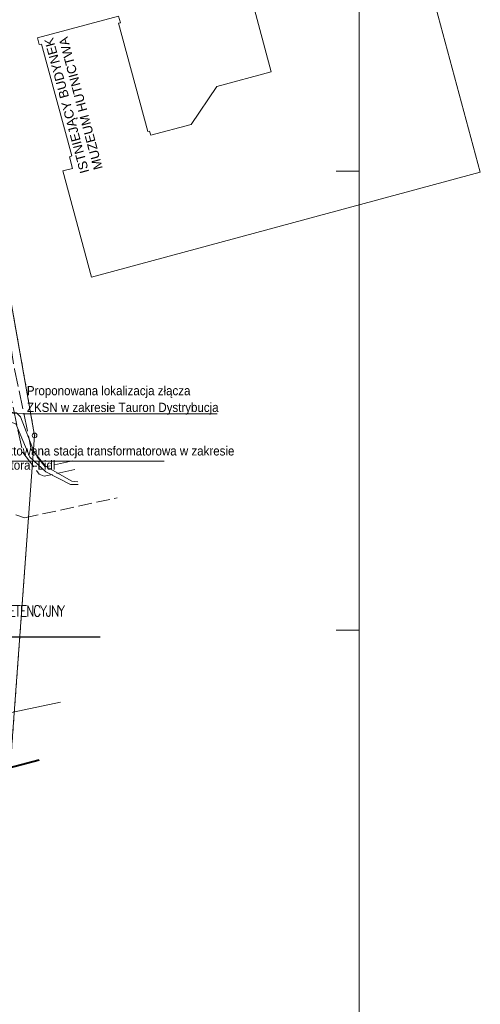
# Model space of a CAD drawing. Header units: metres. Extents: x 6567444 to 13135881, y 5574237 to 11149086.
# Tile 121 of 191: x 6567963 to 6568013, y 5574359 to 5574467. Entities that reach past the tile are written whole.
import ezdxf
from ezdxf import colors
from ezdxf.entities.mleader import LeaderData, LeaderLine
from ezdxf.math import Vec2, Vec3

# ---------------------------------------------------------------- set-up
doc = ezdxf.new("R2010")
doc.units = ezdxf.units.M
for name, pattern in [('L_0_03', [1, 0.5, -0.5]), ('L_0_06', [2, 1.5, -0.5]), ('L_2_50', [2.5, 2, -0.5])]:
    doc.linetypes.add(name, pattern=pattern)
for name, color, linetype, lineweight in [('_TB_KAN_D_Opis_Studnie', 7, 'Continuous', 30), ('EGB_DzialkaEwidencyjna', 7, 'Continuous', 18), ('EGB_Klasouzytek', 92, 'Continuous', 18), ('EGB_KonturUzytkuGruntowego', 92, 'Continuous', 18), ('EGB_PunktGraniczny', 7, 'Continuous', 18), ('GES_PrzewodElektroenergetyczny', 1, 'Continuous', 18), ('GES_PrzewodElektroenergetyczny_Projektowany', 7, 'Continuous', 18), ('GES_PrzewodWodociagowy', 5, 'Continuous', 18), ('GES_PrzewodWodociagowy_Projektowany', 7, 'Continuous', 18), ('MP_LINIE_REGULAC', 135, 'Continuous', 40), ('PARRA', 7, 'Continuous', 13), ('PARSI', 7, 'Continuous', 20)]:
    doc.layers.add(name, color=color, linetype=linetype, lineweight=lineweight)
doc.layers.add('FORMA - Arch 01 - 820-G Rysunki Obrazki', color=7, linetype='Continuous')
doc.layers.add('FORMA - Arch 01 - PZT 2 Budynki', color=7, linetype='Continuous')
doc.styles.add('ROMANS', font='romans.shx', dxfattribs={"width": 0.9})
doc.styles.add('STYL_AUTOMATYCZNY_3', font='arial.ttf')
doc.styles.add('STYL_AUTOMATYCZNY_4', font='arial.ttf', dxfattribs={"width": 0.7})

# ---------------------------------------------------------------- blocks, each defined once
blk = doc.blocks.new('L_0_02_2')
at = {"color": 0}
blk.add_point((0, 0), dxfattribs=at)
blk = doc.blocks.new('L_0_02_1')
at = {"color": 0}
blk.add_point((0, 0), dxfattribs=at)
blk = doc.blocks.new('EGPG_S')
at = {"color": 0, "linetype": 'Continuous', "lineweight": 18}
blk.add_circle((0, 0), 0.5, dxfattribs=at)
blk = doc.blocks.new('mzsk_3')
at = {"layer": 'PARSI', "color": 0}
for p, q in [((-5, 0), (5, 0)), ((0, -5), (0, 0))]:
    blk.add_line(p, q, dxfattribs=at)
blk = doc.blocks.new('_MDCP')
at = {"layer": 'EGB_DzialkaEwidencyjna', "linetype": 'CONTINUOUS', "lineweight": 18}
for p, q in [((6567870.09, 5574563.29), (6567937.22, 5574576.21)), ((6567937.22, 5574576.21), (6567953.2, 5574485.85)), ((6567921.55, 5574569.11), (6567849.51, 5574552.26)), ((6567946.41, 5574443.1), (6567921.55, 5574569.11)), ((6567848.19, 5574557.83), (6567870.09, 5574563.29)), ((6567849.51, 5574552.26), (6567848.19, 5574557.83)), ((6567953.2, 5574485.85), (6567954.34, 5574479.4)), ((6567954.34, 5574479.4), (6567964.63, 5574421.22)), ((6567945.87, 5574426.93), (6567946.41, 5574443.1)), ((6567941.78, 5574411.28), (6567945.87, 5574426.93)), ((6567964.63, 5574421.22), (6567961.98, 5574385.01)), ((6567926.87, 5574389.48), (6567941.78, 5574411.28)), ((6567903.73, 5574376.76), (6567926.87, 5574389.48)), ((6567961.98, 5574385.01), (6567940.38, 5574379.35)), ((6567940.38, 5574379.35), (6567927.03, 5574350.99)), ((6567864.17, 5574367.81), (6567903.73, 5574376.76)), ((6567869.98, 5574345.11), (6567864.17, 5574367.81)), ((6567921.32, 5574359.06), (6567869.98, 5574345.11)), ((6567923.46, 5574348.63), (6567921.32, 5574359.06)), ((6567927.03, 5574350.99), (6567923.46, 5574348.63))]:
    blk.add_line(p, q, dxfattribs=at)
at = {"layer": 'EGB_Klasouzytek', "lineweight": 18}
blk.add_lwpolyline([(6567937.22, 5574576.21), (6567953.2, 5574485.85), (6567954.34, 5574479.4), (6567964.63, 5574421.22), (6567961.98, 5574385.01), (6567940.38, 5574379.35), (6567928.59, 5574354.31)], dxfattribs=at)
at = {"layer": 'EGB_KonturUzytkuGruntowego', "linetype": 'L_0_03', "lineweight": 18}
blk.add_lwpolyline([(6567953.2, 5574485.85), (6567954.34, 5574479.4), (6567964.63, 5574421.22), (6567961.98, 5574385.01), (6567940.38, 5574379.35), (6567928.59, 5574354.31)], dxfattribs=at)
at = {"layer": 'EGB_PunktGraniczny'}
blk.add_point((6567964.63, 5574421.22), dxfattribs=at)
at = {"layer": 'GES_PrzewodElektroenergetyczny', "color": 1, "linetype": 'Continuous', "lineweight": 18, "flags": 128}
for points in [[(6567942.59, 5574466.75), (6567944.04, 5574458.24), (6567944.13, 5574448.81), (6567945.21, 5574439.11), (6567943.97, 5574427.6), (6567944.12, 5574426.81), (6567944.92, 5574426.22), (6567949.59, 5574425.14), (6567955.44, 5574423.9), (6567962.16, 5574422.63), (6567962.58, 5574422.47), (6567964.12, 5574418.85), (6567965.84, 5574417.26), (6567968.53, 5574415.86), (6567969.37, 5574415.86)], [(6567942.93, 5574466.81), (6567944.53, 5574458.29), (6567944.75, 5574448.65), (6567945.61, 5574438.89), (6567944.63, 5574427.54), (6567944.79, 5574427.14), (6567945.17, 5574426.84), (6567949.72, 5574425.88), (6567955.66, 5574424.64), (6567962.67, 5574423.67), (6567963.11, 5574423.25), (6567964.6, 5574419.39), (6567965.83, 5574417.86), (6567968.68, 5574416.23), (6567969.34, 5574416.15)]]:
    blk.add_lwpolyline(points, dxfattribs=at)
at = {"layer": 'GES_PrzewodElektroenergetyczny_Projektowany', "color": 1, "linetype": 'L_2_50', "lineweight": 18, "flags": 128}
for points in [[(6567968.76, 5574418.45), (6567965.79, 5574417.79), (6567964.27, 5574419.68), (6567962.44, 5574428.42), (6567960.93, 5574438.38), (6567955.79, 5574440.83), (6567943.74, 5574448.88), (6567937.06, 5574453.29), (6567929.24, 5574458.21), (6567924.3, 5574460.74), (6567918.6, 5574463.02), (6567911.38, 5574464.92), (6567904.64, 5574465.78), (6567895.74, 5574466.36), (6567887.79, 5574468.95), (6567886.28, 5574470.19), (6567885.36, 5574472.78), (6567880.93, 5574493.14), (6567879.02, 5574496.44), (6567878.44, 5574499.11), (6567874.34, 5574499.27), (6567872.91, 5574505.88), (6567870.57, 5574509.67), (6567868.3, 5574511.33), (6567862.17, 5574511.91), (6567852.99, 5574510.77), (6567850.2, 5574522.02), (6567848.1, 5574529.5), (6567843.15, 5574549.06), (6567840.3, 5574561.68)], [(6567969.01, 5574417.51), (6567965.67, 5574416.77), (6567965.14, 5574416.99), (6567963.34, 5574419.37), (6567961.4, 5574428.41), (6567959.84, 5574437.72), (6567955.49, 5574439.69), (6567949.59, 5574443.71), (6567943.22, 5574448.01), (6567937.35, 5574451.78), (6567931.45, 5574455.55), (6567928.35, 5574457.37), (6567924.26, 5574459.57), (6567918.18, 5574462.06), (6567911.49, 5574463.84), (6567904.66, 5574464.62), (6567895.69, 5574465.12), (6567890.71, 5574466.83), (6567887.51, 5574467.83), (6567885.41, 5574469.36), (6567884.06, 5574472.66), (6567883.63, 5574475.08), (6567882.17, 5574482.2), (6567880, 5574492.12), (6567879.79, 5574492.84), (6567878.12, 5574495.65), (6567877.61, 5574498.03), (6567873.8, 5574498.12), (6567873.49, 5574498.53), (6567871.96, 5574505.18), (6567869.85, 5574508.83), (6567867.82, 5574510.34), (6567862.14, 5574510.87), (6567852.52, 5574509.78), (6567850.71, 5574516.69), (6567849.13, 5574522.55)]]:
    blk.add_lwpolyline(points, dxfattribs=at)
at = {"layer": 'GES_PrzewodWodociagowy', "color": 5, "linetype": 'Continuous', "lineweight": 18}
blk.add_lwpolyline([(6567931.67, 5574356.16), (6567925.94, 5574383.41), (6567967.47, 5574392.17)], dxfattribs=at)
at = {"layer": 'GES_PrzewodWodociagowy_Projektowany', "color": 5, "linetype": 'L_0_06', "lineweight": 18}
blk.add_lwpolyline([(6567946.47, 5574418.03), (6567958.77, 5574413.8), (6567963.54, 5574412.24), (6567973.63, 5574414.42)], dxfattribs=at)
at = {"layer": 'MP_LINIE_REGULAC', "linetype": 'Continuous'}
blk.add_lwpolyline([(6567928.45, 5574354.23), (6567940.32, 5574379.34), (6567965.14, 5574385.87)], dxfattribs=at)
at = {"layer": 'PARRA'}
blk.add_lwpolyline([(6567600, 5574250), (6567600, 5574500), (6568000, 5574500), (6568000, 5574250)], close=True, dxfattribs=at)
at = {"layer": 'EGB_DzialkaEwidencyjna', "linetype": 'Continuous', "xscale": 0.5, "yscale": 0.5, "zscale": 0.5}
for name, rotation in [('L_0_02_2', 100.03), ('L_0_02_1', 265.81)]:
    blk.add_blockref(name, (6567964.63, 5574421.22), dxfattribs=dict(at, rotation=rotation))
at = {"layer": 'EGB_PunktGraniczny', "linetype": 'Continuous', "xscale": 0.5, "yscale": 0.5, "zscale": 0.5}
blk.add_blockref('EGPG_S', (6567964.63, 5574421.22), dxfattribs=at)
at = {"layer": 'PARSI', "xscale": 0.5, "yscale": 0.5, "zscale": 0.5, "rotation": 270.0000000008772}
for p in [(6568000, 5574450), (6568000, 5574400)]:
    blk.add_blockref('mzsk_3', p, dxfattribs=at)
blk = doc.blocks.new('PR1183 Chorzów Metalowców V09_TT')
at = {"layer": 'FORMA - Arch 01 - 820-G Rysunki Obrazki', "color": 7, "linetype": 'Continuous', "lineweight": 13}
for p, q in [((6567944.87, 5574423.61), (6567963.34, 5574422.33)), ((6567963.34, 5574422.33), (6567963.7, 5574422.33)), ((6567963.7, 5574422.33), (6567984.52, 5574422.33)), ((6567957.57, 5574417.17), (6567978.75, 5574417.17))]:
    blk.add_line(p, q, dxfattribs=at)
at = {"layer": 'FORMA - Arch 01 - 820-G Rysunki Obrazki', "color": 7, "linetype": 'Continuous', "lineweight": 18, "flags": 128}
blk.add_lwpolyline([(6567968.77, 5574449.05), (6567967.71, 5574448.77), (6567970.83, 5574437.22), (6568013.19, 5574448.64), (6568006.82, 5574472.28), (6567988.33, 5574467.29), (6567990.41, 5574459.58), (6567984.5, 5574457.99), (6567981.7, 5574453.85), (6567977.28, 5574452.66), (6567977.16, 5574453.12), (6567976.97, 5574453.07), (6567973.78, 5574464.86), (6567973.98, 5574464.91), (6567973.78, 5574465.65), (6567964.93, 5574463.27), (6567965.13, 5574462.54), (6567965.38, 5574462.6), (6567968.7, 5574450.41), (6567968.42, 5574450.33)], close=True, dxfattribs=at)
at = {"layer": 'FORMA - Arch 01 - 820-G Rysunki Obrazki', "color": 7, "linetype": 'Continuous', "lineweight": 13, "char_height": 1, "attachment_point": 7, "rotation": 0, "style": 'STYL_AUTOMATYCZNY_4'}
for s, insert in [('\\A1;{\\pql;\\fArial|b0|i0|c238|p0;\\W0.900000;Proponowana lokalizacja złącza}', (6567963.79, 5574424.04)), ('\\A1;{\\pql;\\fArial|b0|i0|c238|p0;\\W0.900000;ZKSN w zakresie Tauron Dystrybucja}', (6567963.79, 5574422.22)), ('\\A1;{\\pql;\\fArial|b0|i0|c238|p0;\\W0.900000; }', (6567984.14, 5574422.51)), ('\\A1;{\\pql;\\fArial|b0|i0|c238|p0;\\W0.900000;Projektowana stacja transformatorowa w zakresie}', (6567958.73, 5574417.48)), ('\\A1;{\\pql;\\fArial|b0|i0|c238|p0;\\W0.900000;Inwestora -Lidl}', (6567958.73, 5574416.22)), ('\\A1;{\\pql;\\fArial|b0|i0|c238|p0;\\W0.900000; }', (6567985.9, 5574417.76))]:
    blk.add_mtext(s, dxfattribs=dict(at, insert=insert))
at = {"layer": 'FORMA - Arch 01 - PZT 2 Budynki', "color": 7, "linetype": 'Continuous', "lineweight": 25, "insert": (6567970.85, 5574448.74), "char_height": 1, "attachment_point": 4, "rotation": 105.0121, "line_spacing_factor": 0.923867, "style": 'STYL_AUTOMATYCZNY_3'}
blk.add_mtext('\\A1;{\\pql;\\fArial|b0|i0|c238|p0;\\W1.000000;ISTNIEJĄCY BUDYNEK \\P\\pql;\\fArial|b0|i0|c238|p0;\\W1.000000;MUZEUM HUTNICTWA}', dxfattribs=at)
blk = doc.blocks.new('GE.I.6640.1.468.2024_MDCP_dodatkowe pomiary_12.03.2026')
at = {"layer": 'EGB_DzialkaEwidencyjna', "linetype": 'CONTINUOUS', "lineweight": 18}
for p, q in [((6567870.09, 5574563.29), (6567937.22, 5574576.21)), ((6567937.22, 5574576.21), (6567953.2, 5574485.85)), ((6567921.55, 5574569.11), (6567849.51, 5574552.26)), ((6567946.41, 5574443.1), (6567921.55, 5574569.11)), ((6567848.19, 5574557.83), (6567870.09, 5574563.29)), ((6567849.51, 5574552.26), (6567848.19, 5574557.83)), ((6567953.2, 5574485.85), (6567954.34, 5574479.4)), ((6567954.34, 5574479.4), (6567964.63, 5574421.22)), ((6567945.87, 5574426.93), (6567946.41, 5574443.1)), ((6567941.78, 5574411.28), (6567945.87, 5574426.93)), ((6567964.63, 5574421.22), (6567961.98, 5574385.01)), ((6567926.87, 5574389.48), (6567941.78, 5574411.28)), ((6567903.73, 5574376.76), (6567926.87, 5574389.48)), ((6567961.98, 5574385.01), (6567940.38, 5574379.35)), ((6567940.38, 5574379.35), (6567927.03, 5574350.99)), ((6567864.17, 5574367.81), (6567903.73, 5574376.76)), ((6567869.98, 5574345.11), (6567864.17, 5574367.81)), ((6567921.32, 5574359.06), (6567869.98, 5574345.11)), ((6567923.46, 5574348.63), (6567921.32, 5574359.06)), ((6567927.03, 5574350.99), (6567923.46, 5574348.63))]:
    blk.add_line(p, q, dxfattribs=at)
at = {"layer": 'EGB_Klasouzytek', "lineweight": 18}
blk.add_lwpolyline([(6567937.22, 5574576.21), (6567953.2, 5574485.85), (6567954.34, 5574479.4), (6567964.63, 5574421.22), (6567961.98, 5574385.01), (6567940.38, 5574379.35), (6567928.59, 5574354.31)], dxfattribs=at)
at = {"layer": 'EGB_KonturUzytkuGruntowego', "linetype": 'L_0_03', "lineweight": 18}
blk.add_lwpolyline([(6567953.2, 5574485.85), (6567954.34, 5574479.4), (6567964.63, 5574421.22), (6567961.98, 5574385.01), (6567940.38, 5574379.35), (6567928.59, 5574354.31)], dxfattribs=at)
at = {"layer": 'EGB_PunktGraniczny'}
blk.add_point((6567964.63, 5574421.22), dxfattribs=at)
at = {"layer": 'GES_PrzewodElektroenergetyczny', "color": 1, "linetype": 'Continuous', "lineweight": 18, "flags": 128}
for points in [[(6567942.59, 5574466.75), (6567944.04, 5574458.24), (6567944.13, 5574448.81), (6567945.21, 5574439.11), (6567943.97, 5574427.6), (6567944.12, 5574426.81), (6567944.92, 5574426.22), (6567949.59, 5574425.14), (6567955.44, 5574423.9), (6567962.16, 5574422.63), (6567962.58, 5574422.47), (6567964.12, 5574418.85), (6567965.84, 5574417.26), (6567968.53, 5574415.86), (6567969.37, 5574415.86)], [(6567942.93, 5574466.81), (6567944.53, 5574458.29), (6567944.75, 5574448.65), (6567945.61, 5574438.89), (6567944.63, 5574427.54), (6567944.79, 5574427.14), (6567945.17, 5574426.84), (6567949.72, 5574425.88), (6567955.66, 5574424.64), (6567962.67, 5574423.67), (6567963.11, 5574423.25), (6567964.6, 5574419.39), (6567965.83, 5574417.86), (6567968.68, 5574416.23), (6567969.34, 5574416.15)]]:
    blk.add_lwpolyline(points, dxfattribs=at)
at = {"layer": 'GES_PrzewodElektroenergetyczny_Projektowany', "color": 1, "linetype": 'L_2_50', "lineweight": 18, "flags": 128}
for points in [[(6567968.76, 5574418.45), (6567965.79, 5574417.79), (6567964.27, 5574419.68), (6567962.44, 5574428.42), (6567960.93, 5574438.38), (6567955.79, 5574440.83), (6567943.74, 5574448.88), (6567937.06, 5574453.29), (6567929.24, 5574458.21), (6567924.3, 5574460.74), (6567918.6, 5574463.02), (6567911.38, 5574464.92), (6567904.64, 5574465.78), (6567895.74, 5574466.36), (6567887.79, 5574468.95), (6567886.28, 5574470.19), (6567885.36, 5574472.78), (6567880.93, 5574493.14), (6567879.02, 5574496.44), (6567878.44, 5574499.11), (6567874.34, 5574499.27), (6567872.91, 5574505.88), (6567870.57, 5574509.67), (6567868.3, 5574511.33), (6567862.17, 5574511.91), (6567852.99, 5574510.77), (6567850.2, 5574522.02), (6567848.1, 5574529.5), (6567843.15, 5574549.06), (6567840.3, 5574561.68)], [(6567969.01, 5574417.51), (6567965.67, 5574416.77), (6567965.14, 5574416.99), (6567963.34, 5574419.37), (6567961.4, 5574428.41), (6567959.84, 5574437.72), (6567955.49, 5574439.69), (6567949.59, 5574443.71), (6567943.22, 5574448.01), (6567937.35, 5574451.78), (6567931.45, 5574455.55), (6567928.35, 5574457.37), (6567924.26, 5574459.57), (6567918.18, 5574462.06), (6567911.49, 5574463.84), (6567904.66, 5574464.62), (6567895.69, 5574465.12), (6567890.71, 5574466.83), (6567887.51, 5574467.83), (6567885.41, 5574469.36), (6567884.06, 5574472.66), (6567883.63, 5574475.08), (6567882.17, 5574482.2), (6567880, 5574492.12), (6567879.79, 5574492.84), (6567878.12, 5574495.65), (6567877.61, 5574498.03), (6567873.8, 5574498.12), (6567873.49, 5574498.53), (6567871.96, 5574505.18), (6567869.85, 5574508.83), (6567867.82, 5574510.34), (6567862.14, 5574510.87), (6567852.52, 5574509.78), (6567850.71, 5574516.69), (6567849.13, 5574522.55)]]:
    blk.add_lwpolyline(points, dxfattribs=at)
at = {"layer": 'GES_PrzewodWodociagowy', "color": 5, "linetype": 'Continuous', "lineweight": 18}
blk.add_lwpolyline([(6567931.67, 5574356.16), (6567925.94, 5574383.41), (6567967.47, 5574392.17)], dxfattribs=at)
at = {"layer": 'GES_PrzewodWodociagowy_Projektowany', "color": 5, "linetype": 'L_0_06', "lineweight": 18}
blk.add_lwpolyline([(6567946.47, 5574418.03), (6567958.77, 5574413.8), (6567963.54, 5574412.24), (6567973.63, 5574414.42)], dxfattribs=at)
at = {"layer": 'MP_LINIE_REGULAC', "linetype": 'Continuous'}
blk.add_lwpolyline([(6567928.45, 5574354.23), (6567940.32, 5574379.34), (6567965.14, 5574385.87)], dxfattribs=at)
at = {"layer": 'PARRA'}
blk.add_lwpolyline([(6567600, 5574250), (6567600, 5574500), (6568000, 5574500), (6568000, 5574250)], close=True, dxfattribs=at)
at = {"layer": 'EGB_DzialkaEwidencyjna', "linetype": 'Continuous', "xscale": 0.5, "yscale": 0.5, "zscale": 0.5}
for name, rotation in [('L_0_02_2', 100.03), ('L_0_02_1', 265.81)]:
    blk.add_blockref(name, (6567964.63, 5574421.22), dxfattribs=dict(at, rotation=rotation))
at = {"layer": 'EGB_PunktGraniczny', "linetype": 'Continuous', "xscale": 0.5, "yscale": 0.5, "zscale": 0.5}
blk.add_blockref('EGPG_S', (6567964.63, 5574421.22), dxfattribs=at)
at = {"layer": 'PARSI', "xscale": 0.5, "yscale": 0.5, "zscale": 0.5, "rotation": 270.0000000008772}
for p in [(6568000, 5574450), (6568000, 5574400)]:
    blk.add_blockref('mzsk_3', p, dxfattribs=at)

msp = doc.modelspace()

# ---------------------------------------------------------------- block references
at = {"layer": 'Defpoints'}
msp.add_blockref('GE.I.6640.1.468.2024_MDCP_dodatkowe pomiary_12.03.2026', (0, 0), dxfattribs=at)

# ---------------------------------------------------------------- next in the draw order: block references
msp.add_blockref('PR1183 Chorzów Metalowców V09_TT', (0, 1.25))

# ---------------------------------------------------------------- next in the draw order: block references
msp.add_blockref('_MDCP', (0, 0))

# ---------------------------------------------------------------- next in the draw order: leaders
at = {"layer": '_TB_KAN_D_Opis_Studnie', "lineweight": 25}
ml = msp.add_multileader_mtext('Standard', dxfattribs=at)
ml.set_content('\\T0.8;\\W0.8;\\PZBIORNIK RETENCYJNY\\PV~140m3 ', color=256, style='ROMANS')
ml.set_leader_properties(color=256, linetype='ByLayer', lineweight=25)
ml.build(insert=Vec2(0, 0))
ml.multileader.update_dxf_attribs({"text_left_attachment_type": 5, "text_right_attachment_type": 5, "dogleg_length": 0.2, "arrow_head_size": 0.5})
ctx = ml.context
ctx.base_point, ctx.char_height, ctx.arrow_head_size, ctx.landing_gap_size, ctx.plane_origin, ctx.plane_x_axis, ctx.plane_y_axis = Vec3(6567955.03, 5574399.26), 1.2, 0.5, 0.5, Vec3(6567954.04, 5574412.06), Vec3(0.886138, -0.463422), Vec3(0.463422, 0.886138)
ctx.left_attachment, ctx.right_attachment = 5, 5
notes = []
notes.append((ctx, [(0, (1, 1, 0), (6567954.83, 5574399.26), (1, 0), 0.2, [(0, [(6567924.13, 5574401.25)], 0, [])])]))
ctx.mtext.insert, ctx.mtext.flow_direction = Vec3(6567955.53, 5574404.7), 5
for ctx, leaders in notes:
    for number, flags, end, landing, length, lines in leaders:
        leader = LeaderData()
        leader.index, (leader.has_last_leader_line, leader.has_dogleg_vector, leader.attachment_direction) = number, flags
        leader.last_leader_point, leader.dogleg_vector, leader.dogleg_length = Vec3(end), Vec3(landing), length
        for number, points, colour, breaks in lines:
            line = LeaderLine()
            line.index, line.vertices, line.color, line.breaks = number, Vec3.list(points), colors.encode_raw_color(colour), breaks
            leader.lines.append(line)
        ctx.leaders.append(leader)

doc.saveas('drawing.dxf')
